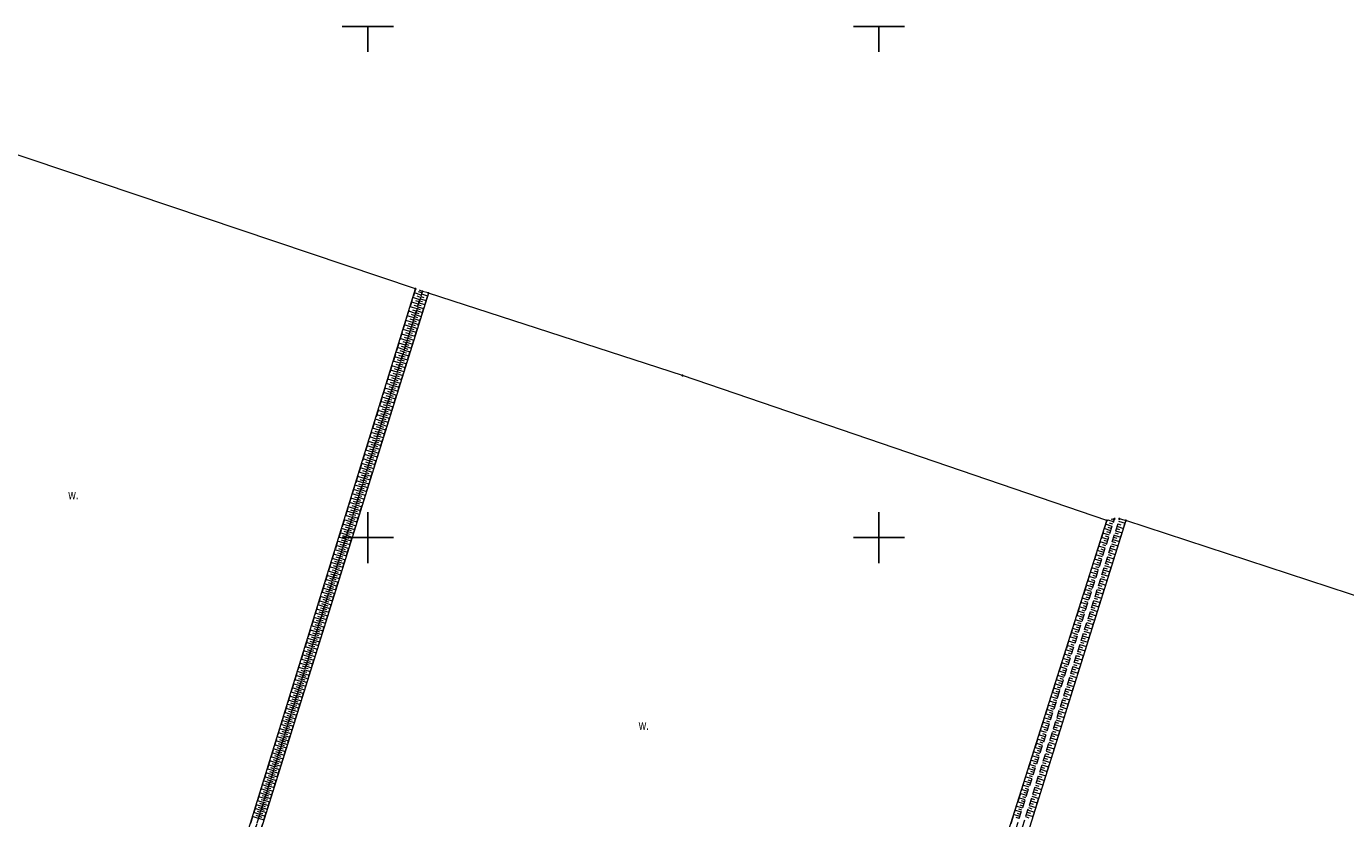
# Model space of a CAD drawing. Header units: metres. Extents: x 5548743 to 5556416, y 5707500 to 5714000.
# Tile 119 of 244: x 5553033 to 5553291, y 5711345 to 5711500. Entities that reach past the tile are written whole.
import ezdxf
from ezdxf.enums import TextEntityAlignment as Align

# ---------------------------------------------------------------- set-up
doc = ezdxf.new("R2010")
doc.units = ezdxf.units.M
doc.linetypes.add('1.5_0.75', pattern=[2.25, 1.5, -0.75])
doc.layers.get('0').update_dxf_attribs({"color": 2, "lineweight": 5})
doc.styles.get("Standard").update_dxf_attribs({"font": 'Working1250', "width": 0.75})

# ---------------------------------------------------------------- blocks, each defined once
blk = doc.blocks.new('PIKIETAW1891')
at = {"color": 0}
blk.add_circle((0, 0), 0.09, dxfattribs=at)
blk = doc.blocks.new('RAMKA1000K')
at = {"color": 0}
for p, q in [((295, 500), (305, 500)), ((300, 495), (300, 500)), ((395, 500), (405, 500)), ((400, 495), (400, 500)), ((300, 395), (300, 405)), ((400, 395), (400, 405)), ((295, 400), (305, 400)), ((395, 400), (405, 400))]:
    blk.add_line(p, q, dxfattribs=at)

msp = doc.modelspace()

# ---------------------------------------------------------------- linework, layer by layer
at = {"layer": '000 Inne (niezydentyfikowane)', "color": 7, "linetype": 'CONTINUOUS', "lineweight": 18, "flags": 128}
for points in [[(5553110.46, 5711447.45), (5553109.11, 5711447.87)], [(5553110.6, 5711447.9), (5553109.92, 5711448.11)], [(5553110.53, 5711447.69), (5553111.7, 5711447.33)], [(5553109.62, 5711444.76), (5553108.28, 5711445.18)], [(5553109.9, 5711445.66), (5553108.55, 5711446.07)], [(5553110.18, 5711446.55), (5553108.83, 5711446.97)], [(5553109.76, 5711445.21), (5553109.09, 5711445.42)], [(5553110.04, 5711446.1), (5553109.37, 5711446.31)], [(5553109.63, 5711444.79), (5553110.21, 5711444.61)], [(5553110.32, 5711447), (5553109.64, 5711447.21)], [(5553109.75, 5711445.17), (5553110.91, 5711444.81)], [(5553109.87, 5711445.56), (5553110.45, 5711445.38)], [(5553109.99, 5711445.95), (5553111.15, 5711445.59)], [(5553110.11, 5711446.34), (5553110.69, 5711446.16)], [(5553110.23, 5711446.74), (5553111.4, 5711446.38)], [(5553110.37, 5711447.16), (5553110.95, 5711446.98)], [(5553108.79, 5711442.08), (5553107.45, 5711442.5)], [(5553109.06, 5711442.98), (5553107.72, 5711443.39)], [(5553109.34, 5711443.87), (5553108, 5711444.29)], [(5553108.93, 5711442.53), (5553108.26, 5711442.74)], [(5553109.2, 5711443.42), (5553108.53, 5711443.63)], [(5553109.48, 5711444.31), (5553108.81, 5711444.52)], [(5553108.9, 5711442.46), (5553109.48, 5711442.28)], [(5553109.02, 5711442.85), (5553110.19, 5711442.49)], [(5553109.15, 5711443.24), (5553109.73, 5711443.06)], [(5553109.27, 5711443.62), (5553110.43, 5711443.26)], [(5553109.39, 5711444.01), (5553109.97, 5711443.83)], [(5553109.51, 5711444.4), (5553110.67, 5711444.04)], [(5553107.96, 5711439.42), (5553106.62, 5711439.83)], [(5553108.23, 5711440.3), (5553106.9, 5711440.72)], [(5553108.51, 5711441.19), (5553107.17, 5711441.61)], [(5553108.09, 5711439.86), (5553107.43, 5711440.07)], [(5553108.37, 5711440.75), (5553107.7, 5711440.96)], [(5553108.65, 5711441.64), (5553107.98, 5711441.85)], [(5553108.06, 5711439.76), (5553109.22, 5711439.4)], [(5553108.18, 5711440.15), (5553108.76, 5711439.97)], [(5553108.3, 5711440.53), (5553109.46, 5711440.17)], [(5553108.42, 5711440.92), (5553109, 5711440.74)], [(5553108.54, 5711441.3), (5553109.7, 5711440.94)], [(5553108.66, 5711441.69), (5553109.24, 5711441.51)], [(5553108.78, 5711442.08), (5553109.94, 5711441.72)], [(5553107.13, 5711436.76), (5553105.8, 5711437.17)], [(5553107.4, 5711437.64), (5553106.08, 5711438.06)], [(5553107.68, 5711438.53), (5553106.35, 5711438.94)], [(5553107.27, 5711437.2), (5553106.6, 5711437.41)], [(5553107.54, 5711438.09), (5553106.88, 5711438.29)], [(5553107.82, 5711438.97), (5553107.15, 5711439.18)], [(5553107.22, 5711437.06), (5553107.8, 5711436.88)], [(5553107.34, 5711437.45), (5553108.5, 5711437.09)], [(5553107.46, 5711437.83), (5553108.04, 5711437.65)], [(5553107.58, 5711438.22), (5553108.74, 5711437.86)], [(5553107.7, 5711438.6), (5553108.28, 5711438.42)], [(5553107.82, 5711438.99), (5553108.98, 5711438.63)], [(5553107.94, 5711439.37), (5553108.52, 5711439.19)], [(5553106.31, 5711434.11), (5553104.98, 5711434.52)], [(5553106.58, 5711434.99), (5553105.26, 5711435.4)], [(5553106.85, 5711435.87), (5553105.53, 5711436.29)], [(5553106.44, 5711434.55), (5553105.78, 5711434.76)], [(5553106.72, 5711435.43), (5553106.05, 5711435.64)], [(5553106.99, 5711436.32), (5553106.33, 5711436.52)], [(5553106.51, 5711434.76), (5553107.08, 5711434.58)], [(5553106.63, 5711435.14), (5553107.78, 5711434.78)], [(5553106.75, 5711435.53), (5553107.32, 5711435.35)], [(5553106.87, 5711435.91), (5553108.02, 5711435.55)], [(5553106.99, 5711436.29), (5553107.56, 5711436.12)], [(5553107.1, 5711436.68), (5553108.26, 5711436.32)], [(5553105.48, 5711431.47), (5553104.17, 5711431.88)], [(5553105.76, 5711432.35), (5553104.44, 5711432.76)], [(5553106.03, 5711433.23), (5553104.71, 5711433.64)], [(5553105.62, 5711431.91), (5553104.96, 5711432.12)], [(5553105.89, 5711432.79), (5553105.23, 5711432.99)], [(5553106.17, 5711433.67), (5553105.51, 5711433.87)], [(5553105.67, 5711432.08), (5553106.82, 5711431.72)], [(5553105.79, 5711432.46), (5553106.37, 5711432.28)], [(5553105.91, 5711432.84), (5553107.06, 5711432.49)], [(5553106.03, 5711433.23), (5553106.6, 5711433.05)], [(5553106.15, 5711433.61), (5553107.3, 5711433.25)], [(5553106.27, 5711433.99), (5553106.84, 5711433.81)], [(5553106.39, 5711434.38), (5553107.54, 5711434.02)], [(5553104.94, 5711429.72), (5553103.62, 5711430.13)], [(5553105.21, 5711430.59), (5553103.9, 5711431)], [(5553104.8, 5711429.28), (5553104.15, 5711429.48)], [(5553105.08, 5711430.16), (5553104.42, 5711430.36)], [(5553105.35, 5711431.03), (5553104.69, 5711431.24)], [(5553104.84, 5711429.4), (5553105.41, 5711429.22)], [(5553104.96, 5711429.78), (5553106.1, 5711429.43)], [(5553105.08, 5711430.17), (5553105.65, 5711429.99)], [(5553105.2, 5711430.55), (5553106.34, 5711430.19)], [(5553105.32, 5711430.93), (5553105.89, 5711430.75)], [(5553105.43, 5711431.31), (5553106.58, 5711430.96)], [(5553105.55, 5711431.69), (5553106.13, 5711431.52)], [(5553104.12, 5711427.1), (5553102.81, 5711427.5)], [(5553104.39, 5711427.97), (5553103.08, 5711428.38)], [(5553103.99, 5711426.66), (5553103.33, 5711426.86)], [(5553104.67, 5711428.84), (5553103.35, 5711429.25)], [(5553104.26, 5711427.53), (5553103.6, 5711427.74)], [(5553104.53, 5711428.41), (5553103.88, 5711428.61)], [(5553104.01, 5711426.73), (5553105.15, 5711426.38)], [(5553104.13, 5711427.12), (5553104.7, 5711426.94)], [(5553104.25, 5711427.5), (5553105.39, 5711427.14)], [(5553104.37, 5711427.88), (5553104.94, 5711427.7)], [(5553104.48, 5711428.26), (5553105.63, 5711427.9)], [(5553104.6, 5711428.64), (5553105.18, 5711428.46)], [(5553104.72, 5711429.02), (5553105.87, 5711428.66)], [(5553103.31, 5711424.48), (5553102.01, 5711424.89)], [(5553103.58, 5711425.35), (5553102.28, 5711425.76)], [(5553103.18, 5711424.05), (5553102.52, 5711424.25)], [(5553103.85, 5711426.22), (5553102.54, 5711426.63)], [(5553103.45, 5711424.92), (5553102.79, 5711425.12)], [(5553103.72, 5711425.79), (5553103.06, 5711425.99)], [(5553103.3, 5711424.45), (5553104.44, 5711424.1)], [(5553103.42, 5711424.83), (5553103.99, 5711424.66)], [(5553103.54, 5711425.21), (5553104.68, 5711424.86)], [(5553103.66, 5711425.59), (5553104.23, 5711425.42)], [(5553103.77, 5711425.97), (5553104.91, 5711425.62)], [(5553103.89, 5711426.35), (5553104.46, 5711426.18)], [(5553102.5, 5711421.88), (5553101.2, 5711422.29)], [(5553102.77, 5711422.75), (5553101.47, 5711423.15)], [(5553102.37, 5711421.45), (5553101.72, 5711421.65)], [(5553103.04, 5711423.62), (5553101.74, 5711424.02)], [(5553102.64, 5711422.31), (5553101.99, 5711422.52)], [(5553102.91, 5711423.18), (5553102.25, 5711423.38)], [(5553102.48, 5711421.8), (5553103.04, 5711421.62)], [(5553102.59, 5711422.18), (5553103.73, 5711421.83)], [(5553102.71, 5711422.56), (5553103.28, 5711422.38)], [(5553102.83, 5711422.94), (5553103.97, 5711422.58)], [(5553102.95, 5711423.32), (5553103.52, 5711423.14)], [(5553103.07, 5711423.7), (5553104.2, 5711423.34)], [(5553103.18, 5711424.07), (5553103.75, 5711423.9)], [(5553101.69, 5711419.29), (5553100.4, 5711419.69)], [(5553101.96, 5711420.15), (5553100.67, 5711420.56)], [(5553101.56, 5711418.86), (5553100.91, 5711419.06)], [(5553102.23, 5711421.02), (5553100.93, 5711421.42)], [(5553101.83, 5711419.72), (5553101.18, 5711419.92)], [(5553102.1, 5711420.58), (5553101.45, 5711420.79)], [(5553101.65, 5711419.15), (5553102.78, 5711418.8)], [(5553101.77, 5711419.53), (5553102.34, 5711419.36)], [(5553101.89, 5711419.91), (5553103.02, 5711419.56)], [(5553102, 5711420.29), (5553102.57, 5711420.11)], [(5553102.12, 5711420.67), (5553103.26, 5711420.31)], [(5553102.24, 5711421.04), (5553102.81, 5711420.87)], [(5553102.36, 5711421.42), (5553103.49, 5711421.07)], [(5553100.89, 5711416.71), (5553099.6, 5711417.11)], [(5553101.16, 5711417.57), (5553099.87, 5711417.97)], [(5553100.76, 5711416.28), (5553100.11, 5711416.48)], [(5553101.43, 5711418.43), (5553100.13, 5711418.83)], [(5553101.02, 5711417.14), (5553100.38, 5711417.34)], [(5553101.29, 5711418), (5553100.65, 5711418.2)], [(5553100.83, 5711416.51), (5553101.4, 5711416.34)], [(5553100.95, 5711416.89), (5553102.08, 5711416.54)], [(5553101.07, 5711417.27), (5553101.63, 5711417.09)], [(5553101.18, 5711417.64), (5553102.31, 5711417.29)], [(5553101.3, 5711418.02), (5553101.87, 5711417.85)], [(5553101.42, 5711418.4), (5553102.55, 5711418.05)], [(5553101.53, 5711418.78), (5553102.1, 5711418.6)], [(5553100.09, 5711414.13), (5553098.81, 5711414.53)], [(5553100.36, 5711414.99), (5553099.07, 5711415.39)], [(5553099.96, 5711413.71), (5553099.32, 5711413.91)], [(5553100.62, 5711415.85), (5553099.34, 5711416.25)], [(5553100.22, 5711414.56), (5553099.58, 5711414.76)], [(5553100.49, 5711415.42), (5553099.85, 5711415.62)], [(5553100.01, 5711413.88), (5553101.14, 5711413.53)], [(5553100.13, 5711414.26), (5553100.69, 5711414.08)], [(5553100.25, 5711414.63), (5553101.37, 5711414.28)], [(5553100.36, 5711415.01), (5553100.93, 5711414.83)], [(5553100.48, 5711415.39), (5553101.61, 5711415.03)], [(5553100.6, 5711415.76), (5553101.16, 5711415.59)], [(5553100.71, 5711416.14), (5553101.84, 5711415.79)], [(5553099.29, 5711411.57), (5553098.01, 5711411.97)], [(5553099.56, 5711412.42), (5553098.28, 5711412.82)], [(5553099.16, 5711411.14), (5553098.52, 5711411.34)], [(5553099.82, 5711413.28), (5553098.54, 5711413.68)], [(5553099.43, 5711412), (5553098.79, 5711412.2)], [(5553099.69, 5711412.85), (5553099.05, 5711413.05)], [(5553099.2, 5711411.26), (5553099.76, 5711411.08)], [(5553099.31, 5711411.63), (5553100.44, 5711411.28)], [(5553099.43, 5711412.01), (5553099.99, 5711411.83)], [(5553099.55, 5711412.38), (5553100.67, 5711412.03)], [(5553099.66, 5711412.76), (5553100.22, 5711412.58)], [(5553099.78, 5711413.13), (5553100.9, 5711412.78)], [(5553099.9, 5711413.51), (5553100.46, 5711413.33)], [(5553098.5, 5711409.02), (5553097.22, 5711409.41)], [(5553098.76, 5711409.87), (5553097.49, 5711410.26)], [(5553098.37, 5711408.59), (5553097.73, 5711408.79)], [(5553099.03, 5711410.72), (5553097.75, 5711411.12)], [(5553098.63, 5711409.44), (5553097.99, 5711409.64)], [(5553098.9, 5711410.29), (5553098.26, 5711410.49)], [(5553098.38, 5711408.64), (5553099.5, 5711408.29)], [(5553098.5, 5711409.01), (5553099.06, 5711408.84)], [(5553098.61, 5711409.39), (5553099.73, 5711409.04)], [(5553098.73, 5711409.76), (5553099.29, 5711409.59)], [(5553098.85, 5711410.14), (5553099.97, 5711409.79)], [(5553098.96, 5711410.51), (5553099.52, 5711410.33)], [(5553099.08, 5711410.88), (5553100.2, 5711410.53)], [(5553097.71, 5711406.47), (5553096.44, 5711406.87)], [(5553097.97, 5711407.32), (5553096.7, 5711407.71)], [(5553097.57, 5711406.05), (5553096.94, 5711406.25)], [(5553098.23, 5711408.17), (5553096.96, 5711408.56)], [(5553097.84, 5711406.9), (5553097.2, 5711407.09)], [(5553098.1, 5711407.74), (5553097.47, 5711407.94)], [(5553097.69, 5711406.4), (5553098.8, 5711406.06)], [(5553097.8, 5711406.78), (5553098.36, 5711406.6)], [(5553097.92, 5711407.15), (5553099.04, 5711406.8)], [(5553098.03, 5711407.52), (5553098.59, 5711407.35)], [(5553098.15, 5711407.89), (5553099.27, 5711407.55)], [(5553098.27, 5711408.27), (5553098.82, 5711408.09)], [(5553096.66, 5711403.09), (5553095.39, 5711403.49)], [(5553096.92, 5711403.94), (5553095.65, 5711404.33)], [(5553097.18, 5711404.78), (5553095.91, 5711405.18)], [(5553096.79, 5711403.52), (5553096.15, 5711403.71)], [(5553097.44, 5711405.63), (5553096.17, 5711406.02)], [(5553097.05, 5711404.36), (5553096.42, 5711404.56)], [(5553097.31, 5711405.2), (5553096.68, 5711405.4)], [(5553096.87, 5711403.8), (5553097.43, 5711403.63)], [(5553096.99, 5711404.17), (5553098.11, 5711403.82)], [(5553097.11, 5711404.54), (5553097.66, 5711404.37)], [(5553097.22, 5711404.91), (5553098.34, 5711404.57)], [(5553097.34, 5711405.29), (5553097.9, 5711405.11)], [(5553097.45, 5711405.66), (5553098.57, 5711405.31)], [(5553097.57, 5711406.03), (5553098.13, 5711405.86)], [(5553246.04, 5711403.45), (5553245.82, 5711403.52)], [(5553095.87, 5711400.57), (5553094.61, 5711400.96)], [(5553096.13, 5711401.41), (5553094.87, 5711401.8)], [(5553096.39, 5711402.25), (5553095.13, 5711402.65)], [(5553096, 5711400.99), (5553095.37, 5711401.19)], [(5553096.26, 5711401.83), (5553095.63, 5711402.03)], [(5553096.52, 5711402.67), (5553095.89, 5711402.87)], [(5553096.07, 5711401.2), (5553097.18, 5711400.86)], [(5553096.18, 5711401.57), (5553096.74, 5711401.4)], [(5553096.3, 5711401.94), (5553097.41, 5711401.6)], [(5553096.41, 5711402.31), (5553096.97, 5711402.14)], [(5553096.53, 5711402.68), (5553097.64, 5711402.34)], [(5553096.64, 5711403.06), (5553097.2, 5711402.88)], [(5553096.76, 5711403.43), (5553097.87, 5711403.08)], [(5553245.1, 5711400.5), (5553243.82, 5711400.91)], [(5553245.37, 5711401.36), (5553244.09, 5711401.76)], [(5553245.65, 5711402.21), (5553244.36, 5711402.62)], [(5553245.24, 5711400.93), (5553244.6, 5711401.13)], [(5553245.92, 5711403.07), (5553244.82, 5711403.42)], [(5553245.51, 5711401.78), (5553244.87, 5711401.99)], [(5553245.78, 5711402.64), (5553245.14, 5711402.84)], [(5553246.17, 5711400.94), (5553246.8, 5711400.74)], [(5553246.3, 5711401.36), (5553247.57, 5711400.96)], [(5553246.43, 5711401.79), (5553247.07, 5711401.59)], [(5553246.57, 5711402.22), (5553247.84, 5711401.82)], [(5553246.71, 5711402.68), (5553247.35, 5711402.48)], [(5553246.89, 5711403.23), (5553248.16, 5711402.83)], [(5553095.09, 5711398.06), (5553093.83, 5711398.45)], [(5553095.35, 5711398.9), (5553094.09, 5711399.29)], [(5553095.61, 5711399.73), (5553094.35, 5711400.12)], [(5553095.22, 5711398.48), (5553094.59, 5711398.67)], [(5553095.48, 5711399.31), (5553094.85, 5711399.51)], [(5553095.74, 5711400.15), (5553095.11, 5711400.35)], [(5553095.26, 5711398.61), (5553095.82, 5711398.44)], [(5553095.38, 5711398.98), (5553096.48, 5711398.64)], [(5553095.49, 5711399.35), (5553096.05, 5711399.18)], [(5553095.61, 5711399.72), (5553096.72, 5711399.38)], [(5553095.72, 5711400.09), (5553096.28, 5711399.92)], [(5553095.84, 5711400.46), (5553096.95, 5711400.12)], [(5553095.95, 5711400.83), (5553096.51, 5711400.66)], [(5553244.29, 5711397.94), (5553243.01, 5711398.35)], [(5553244.56, 5711398.79), (5553243.28, 5711399.2)], [(5553244.83, 5711399.65), (5553243.55, 5711400.05)], [(5553244.42, 5711398.37), (5553243.78, 5711398.57)], [(5553244.69, 5711399.22), (5553244.05, 5711399.42)], [(5553244.97, 5711400.07), (5553244.33, 5711400.28)], [(5553245.36, 5711398.39), (5553246, 5711398.19)], [(5553245.5, 5711398.81), (5553246.77, 5711398.41)], [(5553245.63, 5711399.24), (5553246.27, 5711399.04)], [(5553245.77, 5711399.66), (5553247.04, 5711399.26)], [(5553245.9, 5711400.09), (5553246.54, 5711399.89)], [(5553246.03, 5711400.51), (5553247.31, 5711400.11)], [(5553094.31, 5711395.56), (5553093.06, 5711395.94)], [(5553094.57, 5711396.39), (5553093.32, 5711396.78)], [(5553094.83, 5711397.22), (5553093.58, 5711397.61)], [(5553094.44, 5711395.97), (5553093.81, 5711396.17)], [(5553094.7, 5711396.81), (5553094.07, 5711397)], [(5553094.96, 5711397.64), (5553094.33, 5711397.84)], [(5553094.46, 5711396.03), (5553095.56, 5711395.69)], [(5553094.57, 5711396.4), (5553095.13, 5711396.23)], [(5553094.69, 5711396.77), (5553095.79, 5711396.42)], [(5553094.8, 5711397.14), (5553095.36, 5711396.96)], [(5553094.92, 5711397.5), (5553096.02, 5711397.16)], [(5553095.03, 5711397.87), (5553095.59, 5711397.7)], [(5553095.15, 5711398.24), (5553096.25, 5711397.9)], [(5553243.47, 5711395.39), (5553242.2, 5711395.79)], [(5553243.74, 5711396.24), (5553242.47, 5711396.64)], [(5553244.02, 5711397.09), (5553242.74, 5711397.5)], [(5553243.61, 5711395.81), (5553242.97, 5711396.01)], [(5553243.88, 5711396.66), (5553243.24, 5711396.87)], [(5553244.15, 5711397.51), (5553243.51, 5711397.72)], [(5553244.56, 5711395.83), (5553245.2, 5711395.63)], [(5553244.69, 5711396.26), (5553245.97, 5711395.86)], [(5553244.83, 5711396.69), (5553245.47, 5711396.48)], [(5553244.96, 5711397.11), (5553246.24, 5711396.71)], [(5553245.1, 5711397.54), (5553245.73, 5711397.34)], [(5553245.23, 5711397.96), (5553246.51, 5711397.56)], [(5553093.53, 5711393.06), (5553092.29, 5711393.45)], [(5553093.79, 5711393.89), (5553092.55, 5711394.28)], [(5553094.05, 5711394.72), (5553092.8, 5711395.11)], [(5553093.66, 5711393.48), (5553093.04, 5711393.67)], [(5553093.92, 5711394.31), (5553093.3, 5711394.5)], [(5553094.18, 5711395.14), (5553093.56, 5711395.33)], [(5553093.66, 5711393.45), (5553094.21, 5711393.28)], [(5553093.77, 5711393.82), (5553094.87, 5711393.48)], [(5553093.89, 5711394.19), (5553094.44, 5711394.02)], [(5553094, 5711394.56), (5553095.1, 5711394.21)], [(5553094.11, 5711394.92), (5553094.67, 5711394.75)], [(5553094.23, 5711395.29), (5553095.33, 5711394.95)], [(5553094.34, 5711395.66), (5553094.9, 5711395.49)], [(5553242.66, 5711392.84), (5553241.39, 5711393.24)], [(5553242.93, 5711393.69), (5553241.66, 5711394.09)], [(5553243.2, 5711394.54), (5553241.93, 5711394.94)], [(5553242.8, 5711393.26), (5553242.16, 5711393.46)], [(5553243.07, 5711394.11), (5553242.43, 5711394.31)], [(5553243.34, 5711394.96), (5553242.7, 5711395.16)], [(5553243.75, 5711393.28), (5553244.39, 5711393.07)], [(5553243.89, 5711393.7), (5553245.17, 5711393.3)], [(5553244.02, 5711394.13), (5553244.66, 5711393.93)], [(5553244.16, 5711394.56), (5553245.44, 5711394.15)], [(5553244.29, 5711394.98), (5553244.93, 5711394.78)], [(5553244.43, 5711395.41), (5553245.7, 5711395.01)], [(5553092.76, 5711390.58), (5553091.52, 5711390.96)], [(5553093.02, 5711391.4), (5553091.78, 5711391.79)], [(5553093.28, 5711392.23), (5553092.03, 5711392.62)], [(5553092.89, 5711390.99), (5553092.27, 5711391.18)], [(5553093.15, 5711391.82), (5553092.53, 5711392.01)], [(5553093.41, 5711392.65), (5553092.78, 5711392.84)], [(5553092.86, 5711390.89), (5553093.96, 5711390.54)], [(5553092.97, 5711391.25), (5553093.52, 5711391.08)], [(5553093.09, 5711391.62), (5553094.19, 5711391.28)], [(5553093.2, 5711391.99), (5553093.75, 5711391.81)], [(5553093.31, 5711392.35), (5553094.41, 5711392.01)], [(5553093.43, 5711392.72), (5553093.98, 5711392.55)], [(5553093.54, 5711393.09), (5553094.64, 5711392.74)], [(5553241.85, 5711390.29), (5553240.58, 5711390.7)], [(5553242.12, 5711391.14), (5553240.85, 5711391.55)], [(5553242.39, 5711391.99), (5553241.12, 5711392.39)], [(5553241.99, 5711390.72), (5553241.35, 5711390.92)], [(5553242.26, 5711391.56), (5553241.62, 5711391.77)], [(5553242.53, 5711392.41), (5553241.89, 5711392.61)], [(5553242.95, 5711390.71), (5553243.59, 5711390.51)], [(5553243.08, 5711391.14), (5553244.36, 5711390.73)], [(5553243.22, 5711391.57), (5553243.86, 5711391.36)], [(5553243.35, 5711391.99), (5553244.63, 5711391.59)], [(5553243.48, 5711392.42), (5553244.13, 5711392.22)], [(5553243.62, 5711392.85), (5553244.9, 5711392.44)], [(5553091.99, 5711388.1), (5553090.76, 5711388.49)], [(5553092.25, 5711388.93), (5553091.01, 5711389.31)], [(5553092.5, 5711389.75), (5553091.27, 5711390.14)], [(5553092.12, 5711388.51), (5553091.5, 5711388.71)], [(5553092.38, 5711389.34), (5553091.76, 5711389.53)], [(5553092.63, 5711390.16), (5553092.01, 5711390.36)], [(5553092.06, 5711388.32), (5553092.61, 5711388.15)], [(5553092.17, 5711388.69), (5553093.27, 5711388.35)], [(5553092.29, 5711389.06), (5553092.84, 5711388.88)], [(5553092.4, 5711389.42), (5553093.5, 5711389.08)], [(5553092.52, 5711389.79), (5553093.06, 5711389.62)], [(5553092.63, 5711390.15), (5553093.73, 5711389.81)], [(5553092.74, 5711390.52), (5553093.29, 5711390.35)], [(5553241.05, 5711387.76), (5553239.78, 5711388.16)], [(5553241.31, 5711388.6), (5553240.05, 5711389)], [(5553241.58, 5711389.45), (5553240.31, 5711389.85)], [(5553241.18, 5711388.18), (5553240.55, 5711388.38)], [(5553241.45, 5711389.02), (5553240.81, 5711389.23)], [(5553241.72, 5711389.87), (5553241.08, 5711390.07)], [(5553242.14, 5711388.14), (5553242.78, 5711387.94)], [(5553242.27, 5711388.57), (5553243.56, 5711388.17)], [(5553242.41, 5711389), (5553243.05, 5711388.8)], [(5553242.54, 5711389.43), (5553243.83, 5711389.02)], [(5553242.68, 5711389.86), (5553243.32, 5711389.65)], [(5553242.81, 5711390.28), (5553244.1, 5711389.88)], [(5553091.22, 5711385.64), (5553089.99, 5711386.02)], [(5553091.48, 5711386.46), (5553090.25, 5711386.84)], [(5553091.1, 5711385.23), (5553090.48, 5711385.42)], [(5553091.74, 5711387.28), (5553090.5, 5711387.66)], [(5553091.35, 5711386.05), (5553090.74, 5711386.24)], [(5553091.61, 5711386.87), (5553090.99, 5711387.06)], [(5553091.15, 5711385.41), (5553091.7, 5711385.24)], [(5553091.86, 5711387.69), (5553091.25, 5711387.88)], [(5553091.27, 5711385.77), (5553092.36, 5711385.43)], [(5553091.38, 5711386.13), (5553091.93, 5711385.96)], [(5553091.49, 5711386.5), (5553092.59, 5711386.16)], [(5553091.61, 5711386.86), (5553092.15, 5711386.69)], [(5553091.72, 5711387.23), (5553092.81, 5711386.89)], [(5553091.83, 5711387.59), (5553092.38, 5711387.42)], [(5553091.95, 5711387.96), (5553093.04, 5711387.62)], [(5553240.24, 5711385.22), (5553238.97, 5711385.63)], [(5553240.51, 5711386.07), (5553239.24, 5711386.47)], [(5553240.78, 5711386.91), (5553239.51, 5711387.31)], [(5553240.37, 5711385.64), (5553239.74, 5711385.85)], [(5553240.64, 5711386.49), (5553240.01, 5711386.69)], [(5553240.91, 5711387.33), (5553240.28, 5711387.53)], [(5553241.33, 5711385.57), (5553241.97, 5711385.36)], [(5553241.46, 5711386), (5553242.75, 5711385.59)], [(5553241.6, 5711386.43), (5553242.24, 5711386.22)], [(5553241.73, 5711386.86), (5553243.02, 5711386.45)], [(5553241.87, 5711387.28), (5553242.51, 5711387.08)], [(5553242, 5711387.71), (5553243.29, 5711387.31)], [(5553090.46, 5711383.18), (5553089.23, 5711383.56)], [(5553090.71, 5711384), (5553089.49, 5711384.38)], [(5553090.33, 5711382.77), (5553089.72, 5711382.96)], [(5553090.97, 5711384.82), (5553089.74, 5711385.2)], [(5553090.59, 5711383.59), (5553089.97, 5711383.78)], [(5553090.84, 5711384.41), (5553090.23, 5711384.6)], [(5553090.36, 5711382.86), (5553091.45, 5711382.52)], [(5553090.47, 5711383.22), (5553091.02, 5711383.05)], [(5553090.59, 5711383.59), (5553091.68, 5711383.25)], [(5553090.7, 5711383.95), (5553091.24, 5711383.78)], [(5553090.81, 5711384.31), (5553091.9, 5711383.97)], [(5553090.93, 5711384.68), (5553091.47, 5711384.51)], [(5553091.04, 5711385.04), (5553092.13, 5711384.7)], [(5553239.44, 5711382.7), (5553238.17, 5711383.1)], [(5553239.7, 5711383.54), (5553238.44, 5711383.94)], [(5553239.97, 5711384.38), (5553238.71, 5711384.78)], [(5553239.57, 5711383.12), (5553238.94, 5711383.32)], [(5553239.84, 5711383.96), (5553239.21, 5711384.16)], [(5553240.11, 5711384.8), (5553239.47, 5711385)], [(5553240.51, 5711382.99), (5553241.16, 5711382.78)], [(5553240.65, 5711383.42), (5553241.94, 5711383.01)], [(5553240.78, 5711383.85), (5553241.43, 5711383.64)], [(5553240.92, 5711384.28), (5553242.21, 5711383.87)], [(5553241.05, 5711384.71), (5553241.7, 5711384.5)], [(5553241.19, 5711385.14), (5553242.48, 5711384.73)], [(5553089.45, 5711379.92), (5553088.22, 5711380.3)], [(5553089.7, 5711380.73), (5553088.48, 5711381.11)], [(5553089.95, 5711381.55), (5553088.73, 5711381.93)], [(5553089.57, 5711380.32), (5553088.96, 5711380.51)], [(5553090.21, 5711382.36), (5553088.98, 5711382.74)], [(5553089.83, 5711381.14), (5553089.21, 5711381.33)], [(5553090.08, 5711381.95), (5553089.47, 5711382.14)], [(5553089.57, 5711380.32), (5553090.11, 5711380.15)], [(5553089.68, 5711380.68), (5553090.77, 5711380.34)], [(5553089.8, 5711381.05), (5553090.34, 5711380.88)], [(5553089.91, 5711381.41), (5553091, 5711381.07)], [(5553090.02, 5711381.77), (5553090.57, 5711381.6)], [(5553090.13, 5711382.13), (5553091.22, 5711381.79)], [(5553090.25, 5711382.5), (5553090.79, 5711382.33)], [(5553238.63, 5711380.18), (5553237.37, 5711380.58)], [(5553238.9, 5711381.02), (5553237.64, 5711381.42)], [(5553239.17, 5711381.86), (5553237.91, 5711382.26)], [(5553238.77, 5711380.6), (5553238.14, 5711380.8)], [(5553239.03, 5711381.44), (5553238.4, 5711381.64)], [(5553239.3, 5711382.28), (5553238.67, 5711382.48)], [(5553239.7, 5711380.4), (5553240.35, 5711380.2)], [(5553239.83, 5711380.83), (5553241.13, 5711380.43)], [(5553239.97, 5711381.26), (5553240.62, 5711381.06)], [(5553240.11, 5711381.7), (5553241.4, 5711381.29)], [(5553240.24, 5711382.13), (5553240.89, 5711381.92)], [(5553240.38, 5711382.56), (5553241.67, 5711382.15)], [(5553088.69, 5711377.48), (5553087.47, 5711377.86)], [(5553088.94, 5711378.29), (5553087.72, 5711378.67)], [(5553089.19, 5711379.11), (5553087.97, 5711379.48)], [(5553088.81, 5711377.89), (5553088.21, 5711378.08)], [(5553089.07, 5711378.7), (5553088.46, 5711378.89)], [(5553089.32, 5711379.51), (5553088.71, 5711379.7)], [(5553088.78, 5711377.79), (5553089.87, 5711377.45)], [(5553088.89, 5711378.15), (5553089.44, 5711377.98)], [(5553089.01, 5711378.51), (5553090.09, 5711378.17)], [(5553089.12, 5711378.87), (5553089.66, 5711378.7)], [(5553089.23, 5711379.23), (5553090.32, 5711378.9)], [(5553089.35, 5711379.6), (5553089.89, 5711379.43)], [(5553089.46, 5711379.96), (5553090.54, 5711379.62)], [(5553237.83, 5711377.66), (5553236.58, 5711378.06)], [(5553238.1, 5711378.5), (5553236.84, 5711378.9)], [(5553238.37, 5711379.34), (5553237.11, 5711379.74)], [(5553237.97, 5711378.08), (5553237.34, 5711378.28)], [(5553238.23, 5711378.92), (5553237.6, 5711379.12)], [(5553238.5, 5711379.76), (5553237.87, 5711379.96)], [(5553238.88, 5711377.81), (5553239.53, 5711377.61)], [(5553239.02, 5711378.24), (5553240.32, 5711377.84)], [(5553239.15, 5711378.68), (5553239.8, 5711378.47)], [(5553239.29, 5711379.11), (5553240.59, 5711378.7)], [(5553239.43, 5711379.54), (5553240.07, 5711379.34)], [(5553239.56, 5711379.97), (5553240.86, 5711379.56)], [(5553087.93, 5711375.06), (5553086.72, 5711375.43)], [(5553088.18, 5711375.86), (5553086.97, 5711376.24)], [(5553088.44, 5711376.67), (5553087.22, 5711377.05)], [(5553088.06, 5711375.46), (5553087.45, 5711375.65)], [(5553088.31, 5711376.27), (5553087.7, 5711376.46)], [(5553088.56, 5711377.08), (5553087.95, 5711377.27)], [(5553088, 5711375.26), (5553088.54, 5711375.1)], [(5553088.11, 5711375.62), (5553089.19, 5711375.29)], [(5553088.22, 5711375.98), (5553088.76, 5711375.82)], [(5553088.33, 5711376.34), (5553089.42, 5711376.01)], [(5553088.45, 5711376.71), (5553088.99, 5711376.54)], [(5553088.56, 5711377.07), (5553089.64, 5711376.73)], [(5553088.67, 5711377.43), (5553089.21, 5711377.26)], [(5553237.03, 5711375.15), (5553235.78, 5711375.55)], [(5553237.3, 5711375.99), (5553236.04, 5711376.39)], [(5553237.57, 5711376.82), (5553236.31, 5711377.22)], [(5553237.17, 5711375.57), (5553236.54, 5711375.77)], [(5553237.43, 5711376.4), (5553236.81, 5711376.6)], [(5553237.7, 5711377.24), (5553237.07, 5711377.44)], [(5553238.07, 5711375.22), (5553238.71, 5711375.01)], [(5553238.2, 5711375.65), (5553239.5, 5711375.24)], [(5553238.34, 5711376.08), (5553238.99, 5711375.88)], [(5553238.47, 5711376.52), (5553239.77, 5711376.11)], [(5553238.61, 5711376.95), (5553239.26, 5711376.74)], [(5553238.75, 5711377.38), (5553240.04, 5711376.97)], [(5553087.18, 5711372.64), (5553085.97, 5711373.01)], [(5553087.43, 5711373.44), (5553086.22, 5711373.82)], [(5553087.68, 5711374.25), (5553086.47, 5711374.63)], [(5553087.31, 5711373.04), (5553086.7, 5711373.23)], [(5553087.56, 5711373.85), (5553086.95, 5711374.03)], [(5553087.81, 5711374.65), (5553087.2, 5711374.84)], [(5553087.21, 5711372.75), (5553088.29, 5711372.41)], [(5553087.33, 5711373.1), (5553087.86, 5711372.94)], [(5553087.44, 5711373.46), (5553088.52, 5711373.13)], [(5553087.55, 5711373.82), (5553088.09, 5711373.66)], [(5553087.66, 5711374.18), (5553088.74, 5711373.85)], [(5553087.77, 5711374.54), (5553088.31, 5711374.38)], [(5553087.88, 5711374.9), (5553088.96, 5711374.57)], [(5553236.24, 5711372.65), (5553234.99, 5711373.04)], [(5553236.5, 5711373.48), (5553235.25, 5711373.88)], [(5553236.77, 5711374.31), (5553235.51, 5711374.71)], [(5553236.37, 5711373.06), (5553235.74, 5711373.26)], [(5553236.63, 5711373.9), (5553236.01, 5711374.1)], [(5553236.9, 5711374.73), (5553236.27, 5711374.93)], [(5553237.25, 5711372.62), (5553237.9, 5711372.41)], [(5553237.38, 5711373.05), (5553238.68, 5711372.64)], [(5553237.52, 5711373.48), (5553238.17, 5711373.28)], [(5553237.66, 5711373.92), (5553238.96, 5711373.51)], [(5553237.79, 5711374.35), (5553238.44, 5711374.15)], [(5553237.93, 5711374.78), (5553239.23, 5711374.37)], [(5553086.43, 5711370.23), (5553085.23, 5711370.61)], [(5553086.68, 5711371.03), (5553085.48, 5711371.41)], [(5553086.31, 5711369.83), (5553085.71, 5711370.02)], [(5553086.93, 5711371.84), (5553085.72, 5711372.21)], [(5553086.56, 5711370.63), (5553085.95, 5711370.82)], [(5553086.81, 5711371.43), (5553086.2, 5711371.62)], [(5553086.43, 5711370.23), (5553086.97, 5711370.07)], [(5553087.06, 5711372.24), (5553086.45, 5711372.42)], [(5553086.54, 5711370.59), (5553087.62, 5711370.26)], [(5553086.66, 5711370.95), (5553087.19, 5711370.78)], [(5553086.77, 5711371.31), (5553087.84, 5711370.97)], [(5553086.88, 5711371.67), (5553087.42, 5711371.5)], [(5553086.99, 5711372.03), (5553088.07, 5711371.69)], [(5553087.1, 5711372.39), (5553087.64, 5711372.22)], [(5553235.44, 5711370.15), (5553234.19, 5711370.54)], [(5553235.71, 5711370.98), (5553234.46, 5711371.38)], [(5553235.31, 5711369.73), (5553234.68, 5711369.93)], [(5553235.97, 5711371.81), (5553234.72, 5711372.21)], [(5553235.57, 5711370.56), (5553234.95, 5711370.76)], [(5553235.84, 5711371.4), (5553235.21, 5711371.59)], [(5553236.1, 5711372.23), (5553235.48, 5711372.43)], [(5553236.43, 5711370.01), (5553237.08, 5711369.8)], [(5553236.56, 5711370.44), (5553237.87, 5711370.03)], [(5553236.7, 5711370.88), (5553237.35, 5711370.67)], [(5553236.84, 5711371.31), (5553238.14, 5711370.9)], [(5553236.97, 5711371.75), (5553237.62, 5711371.54)], [(5553237.11, 5711372.18), (5553238.41, 5711371.77)], [(5553085.44, 5711367.03), (5553084.24, 5711367.41)], [(5553085.68, 5711367.83), (5553084.49, 5711368.2)], [(5553085.93, 5711368.63), (5553084.73, 5711369)], [(5553085.56, 5711367.43), (5553084.96, 5711367.62)], [(5553086.18, 5711369.43), (5553084.98, 5711369.8)], [(5553085.81, 5711368.23), (5553085.21, 5711368.42)], [(5553086.06, 5711369.03), (5553085.46, 5711369.22)], [(5553085.54, 5711367.37), (5553086.08, 5711367.21)], [(5553085.65, 5711367.73), (5553086.72, 5711367.4)], [(5553085.76, 5711368.09), (5553086.3, 5711367.92)], [(5553085.88, 5711368.44), (5553086.95, 5711368.11)], [(5553085.99, 5711368.8), (5553086.52, 5711368.64)], [(5553086.1, 5711369.16), (5553087.17, 5711368.83)], [(5553086.21, 5711369.52), (5553086.75, 5711369.35)], [(5553086.32, 5711369.88), (5553087.39, 5711369.54)], [(5553234.65, 5711367.65), (5553233.4, 5711368.05)], [(5553234.91, 5711368.48), (5553233.67, 5711368.88)], [(5553234.52, 5711367.24), (5553233.89, 5711367.44)], [(5553235.18, 5711369.32), (5553233.93, 5711369.71)], [(5553234.78, 5711368.07), (5553234.16, 5711368.27)], [(5553235.04, 5711368.9), (5553234.42, 5711369.1)], [(5553235.6, 5711367.4), (5553236.26, 5711367.19)], [(5553235.74, 5711367.83), (5553237.05, 5711367.42)], [(5553235.88, 5711368.27), (5553236.53, 5711368.06)], [(5553236.01, 5711368.7), (5553237.32, 5711368.29)], [(5553236.15, 5711369.14), (5553236.8, 5711368.93)], [(5553236.29, 5711369.58), (5553237.59, 5711369.16)], [(5553084.69, 5711364.65), (5553083.5, 5711365.02)], [(5553084.94, 5711365.44), (5553083.75, 5711365.81)], [(5553085.19, 5711366.24), (5553083.99, 5711366.61)], [(5553084.82, 5711365.04), (5553084.22, 5711365.23)], [(5553085.06, 5711365.84), (5553084.47, 5711366.03)], [(5553085.31, 5711366.64), (5553084.71, 5711366.82)], [(5553084.77, 5711364.88), (5553085.83, 5711364.54)], [(5553084.88, 5711365.23), (5553085.41, 5711365.07)], [(5553084.99, 5711365.59), (5553086.06, 5711365.26)], [(5553085.1, 5711365.94), (5553085.63, 5711365.78)], [(5553085.21, 5711366.3), (5553086.28, 5711365.97)], [(5553085.32, 5711366.66), (5553085.85, 5711366.49)], [(5553085.43, 5711367.02), (5553086.5, 5711366.68)], [(5553233.86, 5711365.17), (5553232.61, 5711365.56)], [(5553234.12, 5711365.99), (5553232.88, 5711366.39)], [(5553233.72, 5711364.75), (5553233.1, 5711364.95)], [(5553234.38, 5711366.82), (5553233.14, 5711367.22)], [(5553233.99, 5711365.58), (5553233.37, 5711365.78)], [(5553234.25, 5711366.41), (5553233.63, 5711366.61)], [(5553234.78, 5711364.78), (5553235.43, 5711364.58)], [(5553234.92, 5711365.22), (5553236.23, 5711364.81)], [(5553235.05, 5711365.65), (5553235.71, 5711365.45)], [(5553235.19, 5711366.09), (5553236.5, 5711365.68)], [(5553235.33, 5711366.53), (5553235.98, 5711366.32)], [(5553235.47, 5711366.96), (5553236.77, 5711366.55)], [(5553083.95, 5711362.27), (5553082.77, 5711362.64)], [(5553084.2, 5711363.06), (5553083.01, 5711363.43)], [(5553084.45, 5711363.85), (5553083.26, 5711364.22)], [(5553084.08, 5711362.66), (5553083.48, 5711362.85)], [(5553084.32, 5711363.46), (5553083.73, 5711363.64)], [(5553084.57, 5711364.25), (5553083.97, 5711364.44)], [(5553083.99, 5711362.39), (5553084.52, 5711362.22)], [(5553084.1, 5711362.74), (5553085.17, 5711362.41)], [(5553084.21, 5711363.1), (5553084.74, 5711362.93)], [(5553084.32, 5711363.45), (5553085.39, 5711363.12)], [(5553084.43, 5711363.81), (5553084.97, 5711363.64)], [(5553084.54, 5711364.16), (5553085.61, 5711363.83)], [(5553084.65, 5711364.52), (5553085.19, 5711364.35)], [(5553232.8, 5711361.86), (5553231.56, 5711362.25)], [(5553233.07, 5711362.68), (5553231.83, 5711363.08)], [(5553233.33, 5711363.51), (5553232.09, 5711363.91)], [(5553232.93, 5711362.27), (5553232.31, 5711362.47)], [(5553233.59, 5711364.34), (5553232.35, 5711364.73)], [(5553233.2, 5711363.1), (5553232.58, 5711363.29)], [(5553233.46, 5711363.92), (5553232.84, 5711364.12)], [(5553234.09, 5711362.6), (5553235.4, 5711362.18)], [(5553234.23, 5711363.03), (5553234.88, 5711362.83)], [(5553234.37, 5711363.47), (5553235.68, 5711363.06)], [(5553234.5, 5711363.91), (5553235.16, 5711363.7)], [(5553234.64, 5711364.35), (5553235.95, 5711363.93)], [(5553083.22, 5711359.9), (5553082.03, 5711360.27)], [(5553083.46, 5711360.69), (5553082.28, 5711361.06)], [(5553083.09, 5711359.51), (5553082.5, 5711359.69)], [(5553083.71, 5711361.48), (5553082.52, 5711361.85)], [(5553083.34, 5711360.29), (5553082.75, 5711360.48)], [(5553083.59, 5711361.08), (5553082.99, 5711361.27)], [(5553083.22, 5711359.9), (5553084.28, 5711359.57)], [(5553083.83, 5711361.87), (5553083.24, 5711362.06)], [(5553083.33, 5711360.26), (5553083.86, 5711360.09)], [(5553083.44, 5711360.61), (5553084.5, 5711360.28)], [(5553083.55, 5711360.97), (5553084.08, 5711360.8)], [(5553083.66, 5711361.32), (5553084.72, 5711360.99)], [(5553083.77, 5711361.68), (5553084.3, 5711361.51)], [(5553083.88, 5711362.03), (5553084.94, 5711361.7)], [(5553232.02, 5711359.38), (5553230.78, 5711359.78)], [(5553232.28, 5711360.21), (5553231.04, 5711360.6)], [(5553232.54, 5711361.03), (5553231.3, 5711361.43)], [(5553232.15, 5711359.8), (5553231.53, 5711359.99)], [(5553232.41, 5711360.62), (5553231.79, 5711360.82)], [(5553232.67, 5711361.45), (5553232.05, 5711361.64)], [(5553233.26, 5711359.97), (5553234.58, 5711359.56)], [(5553233.4, 5711360.41), (5553234.06, 5711360.2)], [(5553233.54, 5711360.85), (5553234.85, 5711360.43)], [(5553233.68, 5711361.28), (5553234.33, 5711361.08)], [(5553233.81, 5711361.72), (5553235.13, 5711361.31)], [(5553233.95, 5711362.16), (5553234.61, 5711361.95)], [(5553082.24, 5711356.75), (5553081.06, 5711357.12)], [(5553082.48, 5711357.54), (5553081.3, 5711357.91)], [(5553082.73, 5711358.32), (5553081.55, 5711358.69)], [(5553082.36, 5711357.15), (5553081.77, 5711357.33)], [(5553082.97, 5711359.11), (5553081.79, 5711359.48)], [(5553082.6, 5711357.93), (5553082.02, 5711358.12)], [(5553082.85, 5711358.72), (5553082.26, 5711358.9)], [(5553082.34, 5711357.07), (5553083.4, 5711356.75)], [(5553082.45, 5711357.43), (5553082.98, 5711357.26)], [(5553082.56, 5711357.78), (5553083.62, 5711357.45)], [(5553082.67, 5711358.13), (5553083.2, 5711357.97)], [(5553082.78, 5711358.49), (5553083.84, 5711358.16)], [(5553082.89, 5711358.84), (5553083.42, 5711358.68)], [(5553083, 5711359.2), (5553084.06, 5711358.87)], [(5553083.11, 5711359.55), (5553083.64, 5711359.38)], [(5553231.23, 5711356.91), (5553230, 5711357.31)], [(5553231.49, 5711357.74), (5553230.26, 5711358.13)], [(5553231.75, 5711358.56), (5553230.52, 5711358.95)], [(5553231.36, 5711357.33), (5553230.74, 5711357.52)], [(5553231.62, 5711358.15), (5553231, 5711358.34)], [(5553231.88, 5711358.97), (5553231.27, 5711359.17)], [(5553232.43, 5711357.34), (5553233.75, 5711356.92)], [(5553232.57, 5711357.78), (5553233.23, 5711357.57)], [(5553232.71, 5711358.22), (5553234.03, 5711357.8)], [(5553232.85, 5711358.66), (5553233.51, 5711358.45)], [(5553232.99, 5711359.09), (5553234.3, 5711358.68)], [(5553233.12, 5711359.53), (5553233.78, 5711359.33)], [(5553081.51, 5711354.41), (5553080.33, 5711354.77)], [(5553081.75, 5711355.19), (5553080.58, 5711355.55)], [(5553081.99, 5711355.97), (5553080.82, 5711356.34)], [(5553081.63, 5711354.8), (5553081.04, 5711354.98)], [(5553081.87, 5711355.58), (5553081.29, 5711355.76)], [(5553082.12, 5711356.36), (5553081.53, 5711356.55)], [(5553081.57, 5711354.61), (5553082.1, 5711354.44)], [(5553081.68, 5711354.96), (5553082.74, 5711354.63)], [(5553081.79, 5711355.31), (5553082.32, 5711355.15)], [(5553081.9, 5711355.66), (5553082.96, 5711355.33)], [(5553082.01, 5711356.02), (5553082.54, 5711355.85)], [(5553082.12, 5711356.37), (5553083.18, 5711356.04)], [(5553082.23, 5711356.72), (5553082.76, 5711356.56)], [(5553230.45, 5711354.45), (5553229.21, 5711354.84)], [(5553230.71, 5711355.27), (5553229.47, 5711355.66)], [(5553230.97, 5711356.09), (5553229.74, 5711356.48)], [(5553230.58, 5711354.86), (5553229.96, 5711355.06)], [(5553230.84, 5711355.68), (5553230.22, 5711355.88)], [(5553231.1, 5711356.5), (5553230.48, 5711356.7)], [(5553231.6, 5711354.7), (5553232.92, 5711354.29)], [(5553231.74, 5711355.14), (5553232.4, 5711354.93)], [(5553231.88, 5711355.58), (5553233.2, 5711355.17)], [(5553232.02, 5711356.02), (5553232.68, 5711355.81)], [(5553232.16, 5711356.46), (5553233.48, 5711356.05)], [(5553232.3, 5711356.9), (5553232.95, 5711356.69)], [(5553080.78, 5711352.07), (5553079.61, 5711352.43)], [(5553081.02, 5711352.84), (5553079.85, 5711353.21)], [(5553080.66, 5711351.68), (5553080.07, 5711351.86)], [(5553081.26, 5711353.62), (5553080.09, 5711353.99)], [(5553080.9, 5711352.46), (5553080.32, 5711352.64)], [(5553081.14, 5711353.23), (5553080.56, 5711353.42)], [(5553081.39, 5711354.02), (5553080.8, 5711354.2)], [(5553080.8, 5711352.15), (5553081.86, 5711351.82)], [(5553080.91, 5711352.5), (5553081.44, 5711352.33)], [(5553081.02, 5711352.85), (5553082.08, 5711352.52)], [(5553081.13, 5711353.2), (5553081.66, 5711353.04)], [(5553081.24, 5711353.55), (5553082.3, 5711353.22)], [(5553081.35, 5711353.9), (5553081.88, 5711353.74)], [(5553081.46, 5711354.25), (5553082.52, 5711353.93)], [(5553229.66, 5711351.99), (5553228.43, 5711352.38)], [(5553229.92, 5711352.81), (5553228.69, 5711353.2)], [(5553230.18, 5711353.63), (5553228.95, 5711354.02)], [(5553229.79, 5711352.4), (5553229.18, 5711352.6)], [(5553230.05, 5711353.22), (5553229.44, 5711353.42)], [(5553230.31, 5711354.04), (5553229.7, 5711354.24)], [(5553230.77, 5711352.06), (5553232.09, 5711351.64)], [(5553230.91, 5711352.5), (5553231.57, 5711352.29)], [(5553231.05, 5711352.94), (5553232.37, 5711352.52)], [(5553231.19, 5711353.38), (5553231.85, 5711353.17)], [(5553231.33, 5711353.82), (5553232.65, 5711353.41)], [(5553231.46, 5711354.26), (5553232.12, 5711354.05)], [(5553079.81, 5711348.96), (5553078.65, 5711349.32)], [(5553080.05, 5711349.73), (5553078.89, 5711350.1)], [(5553080.3, 5711350.51), (5553079.13, 5711350.87)], [(5553079.93, 5711349.35), (5553079.35, 5711349.53)], [(5553080.54, 5711351.29), (5553079.37, 5711351.65)], [(5553080.17, 5711350.12), (5553079.59, 5711350.3)], [(5553080.42, 5711350.9), (5553079.83, 5711351.08)], [(5553079.93, 5711349.34), (5553080.98, 5711349.01)], [(5553080.04, 5711349.69), (5553080.57, 5711349.53)], [(5553080.15, 5711350.04), (5553081.2, 5711349.71)], [(5553080.26, 5711350.39), (5553080.78, 5711350.23)], [(5553080.37, 5711350.74), (5553081.42, 5711350.41)], [(5553080.48, 5711351.09), (5553081, 5711350.93)], [(5553080.59, 5711351.44), (5553081.64, 5711351.12)], [(5553080.7, 5711351.79), (5553081.22, 5711351.63)], [(5553228.88, 5711349.54), (5553227.66, 5711349.93)], [(5553229.14, 5711350.36), (5553227.92, 5711350.75)], [(5553228.75, 5711349.13), (5553228.14, 5711349.33)], [(5553229.4, 5711351.17), (5553228.18, 5711351.56)], [(5553229.01, 5711349.95), (5553228.4, 5711350.14)], [(5553229.27, 5711350.76), (5553228.66, 5711350.96)], [(5553229.53, 5711351.58), (5553228.92, 5711351.78)], [(5553229.94, 5711349.41), (5553231.26, 5711348.99)], [(5553230.08, 5711349.85), (5553230.74, 5711349.64)], [(5553230.22, 5711350.29), (5553231.54, 5711349.88)], [(5553230.35, 5711350.74), (5553231.02, 5711350.53)], [(5553230.49, 5711351.18), (5553231.82, 5711350.76)], [(5553230.63, 5711351.62), (5553231.29, 5711351.41)], [(5553079.09, 5711346.64), (5553077.93, 5711347)], [(5553079.33, 5711347.41), (5553078.17, 5711347.77)], [(5553079.57, 5711348.19), (5553078.41, 5711348.55)], [(5553079.21, 5711347.03), (5553078.63, 5711347.21)], [(5553079.45, 5711347.8), (5553078.87, 5711347.98)], [(5553079.69, 5711348.57), (5553079.11, 5711348.75)], [(5553079.17, 5711346.89), (5553079.69, 5711346.73)], [(5553079.28, 5711347.24), (5553080.33, 5711346.92)], [(5553079.39, 5711347.59), (5553079.91, 5711347.43)], [(5553079.5, 5711347.94), (5553080.54, 5711347.62)], [(5553079.61, 5711348.29), (5553080.13, 5711348.13)], [(5553079.71, 5711348.64), (5553080.76, 5711348.31)], [(5553079.82, 5711348.99), (5553080.35, 5711348.83)], [(5553228.1, 5711347.09), (5553226.88, 5711347.48)], [(5553228.36, 5711347.91), (5553227.14, 5711348.3)], [(5553227.97, 5711346.68), (5553227.36, 5711346.88)], [(5553228.62, 5711348.72), (5553227.4, 5711349.11)], [(5553228.23, 5711347.5), (5553227.62, 5711347.69)], [(5553228.49, 5711348.31), (5553227.88, 5711348.51)], [(5553229.1, 5711346.76), (5553230.43, 5711346.34)], [(5553229.24, 5711347.2), (5553229.9, 5711346.99)], [(5553229.38, 5711347.64), (5553230.71, 5711347.23)], [(5553229.52, 5711348.09), (5553230.18, 5711347.88)], [(5553229.66, 5711348.53), (5553230.99, 5711348.11)], [(5553229.8, 5711348.97), (5553230.46, 5711348.76)], [(5553078.61, 5711345.1), (5553077.46, 5711345.46)], [(5553078.85, 5711345.87), (5553077.69, 5711346.23)], [(5553078.73, 5711345.48), (5553078.15, 5711345.66)], [(5553078.97, 5711346.25), (5553078.39, 5711346.43)], [(5553078.63, 5711345.15), (5553079.67, 5711344.83)], [(5553078.74, 5711345.5), (5553079.26, 5711345.34)], [(5553078.84, 5711345.85), (5553079.89, 5711345.52)], [(5553078.95, 5711346.2), (5553079.48, 5711346.03)], [(5553079.06, 5711346.54), (5553080.11, 5711346.22)], [(5553227.59, 5711345.46), (5553226.36, 5711345.85)], [(5553227.84, 5711346.28), (5553226.62, 5711346.67)], [(5553227.46, 5711345.06), (5553226.85, 5711345.25)], [(5553227.71, 5711345.87), (5553227.1, 5711346.06)], [(5553228.68, 5711345.43), (5553229.35, 5711345.22)], [(5553228.82, 5711345.87), (5553230.15, 5711345.45)], [(5553228.96, 5711346.32), (5553229.63, 5711346.11)]]:
    msp.add_lwpolyline(points, dxfattribs=at)
at = {"layer": 'skarpa nieumocniona', "color": 7, "linetype": '1.5_0.75', "lineweight": 18, "flags": 128}
for points in [[(5553069.61, 5711320.07), (5553070.66, 5711319.54), (5553110.68, 5711448.17), (5553109.35, 5711448.65)], [(5553069.61, 5711320.07), (5553070.66, 5711319.54), (5553110.68, 5711448.17), (5553109.35, 5711448.65)], [(5553071.62, 5711319.05), (5553111.86, 5711447.85), (5553110.68, 5711448.17), (5553070.66, 5711319.54)], [(5553071.62, 5711319.05), (5553111.86, 5711447.85), (5553110.68, 5711448.17), (5553070.66, 5711319.54)], [(5553244.6, 5711403.37), (5553198.22, 5711257.08), (5553199.3, 5711256.59), (5553246.12, 5711403.7)], [(5553244.6, 5711403.37), (5553198.22, 5711257.08), (5553199.3, 5711256.59), (5553246.12, 5711403.7)], [(5553201.95, 5711255.35), (5553202.73, 5711258.28), (5553203.16, 5711259.27), (5553204.11, 5711262.54), (5553220.8, 5711315.66), (5553248.32, 5711403.34), (5553247.04, 5711403.71), (5553200.52, 5711256.02)], [(5553201.95, 5711255.35), (5553202.73, 5711258.28), (5553203.16, 5711259.27), (5553204.11, 5711262.54), (5553220.8, 5711315.66), (5553248.32, 5711403.34), (5553247.04, 5711403.71), (5553200.52, 5711256.02)]]:
    msp.add_lwpolyline(points, close=True, dxfattribs=at)
at = {"layer": 'woda stojąca', "color": 141, "linetype": 'CONTINUOUS', "lineweight": 18, "flags": 128}
for points in [[(5552972.91, 5711354), (5553009.97, 5711344.87), (5553047.63, 5711331.22), (5553069.61, 5711320.07), (5553109.35, 5711448.65), (5553013.31, 5711480.94)], [(5553071.62, 5711319.05), (5553111.13, 5711299.01), (5553140.19, 5711284.18), (5553198.22, 5711257.08), (5553244.6, 5711403.37), (5553161.58, 5711431.69), (5553111.86, 5711447.85)], [(5553255.98, 5711234.41), (5553280.16, 5711228.04), (5553321.66, 5711224.4), (5553364.46, 5711213.83), (5553373.19, 5711209.02), (5553384.6, 5711204.77), (5553390.94, 5711206.54), (5553456.17, 5711329.11), (5553458.72, 5711335.17), (5553443.19, 5711339.66), (5553367.63, 5711364.25), (5553248.32, 5711403.34), (5553220.8, 5711315.66), (5553204.11, 5711262.54)]]:
    msp.add_lwpolyline(points, close=True, dxfattribs=at)

# ---------------------------------------------------------------- block references
at = {"layer": 'Punkt roboczy BDOT GESUT K1', "color": 6, "linetype": 'CONTINUOUS', "lineweight": 18}
for p in [(5553109.35, 5711448.65), (5553109.35, 5711448.65), (5553110.68, 5711448.17), (5553110.68, 5711448.17), (5553111.86, 5711447.85), (5553111.86, 5711447.85), (5553161.58, 5711431.69), (5553246.12, 5711403.7), (5553247.04, 5711403.71), (5553244.6, 5711403.37), (5553244.6, 5711403.37), (5553248.32, 5711403.34), (5553248.32, 5711403.34)]:
    msp.add_blockref('PIKIETAW1891', p, dxfattribs=at)
at = {"layer": 'Wstawianie ramki sekcyjnej z opisem', "color": 7, "linetype": 'CONTINUOUS', "lineweight": 13}
msp.add_blockref('RAMKA1000K', (5552800, 5711000), dxfattribs=at)
msp.add_blockref('RAMKA1000K', (5552800, 5711000), dxfattribs=at)
msp.add_blockref('RAMKA1000K', (5552800, 5711000), dxfattribs=at)
msp.add_blockref('RAMKA1000K', (5552800, 5711000), dxfattribs=at)

# ---------------------------------------------------------------- texts
at = {"layer": 'woda stojąca-Atr103', "color": 141, "width": 0.8}
msp.add_text('w.', height=1.875, dxfattribs=at).set_placement((5553041.4, 5711408.44), align=Align.MIDDLE_LEFT)
msp.add_text('w.', height=1.875, dxfattribs=at).set_placement((5553153.01, 5711362.41))

doc.saveas('drawing.dxf')
